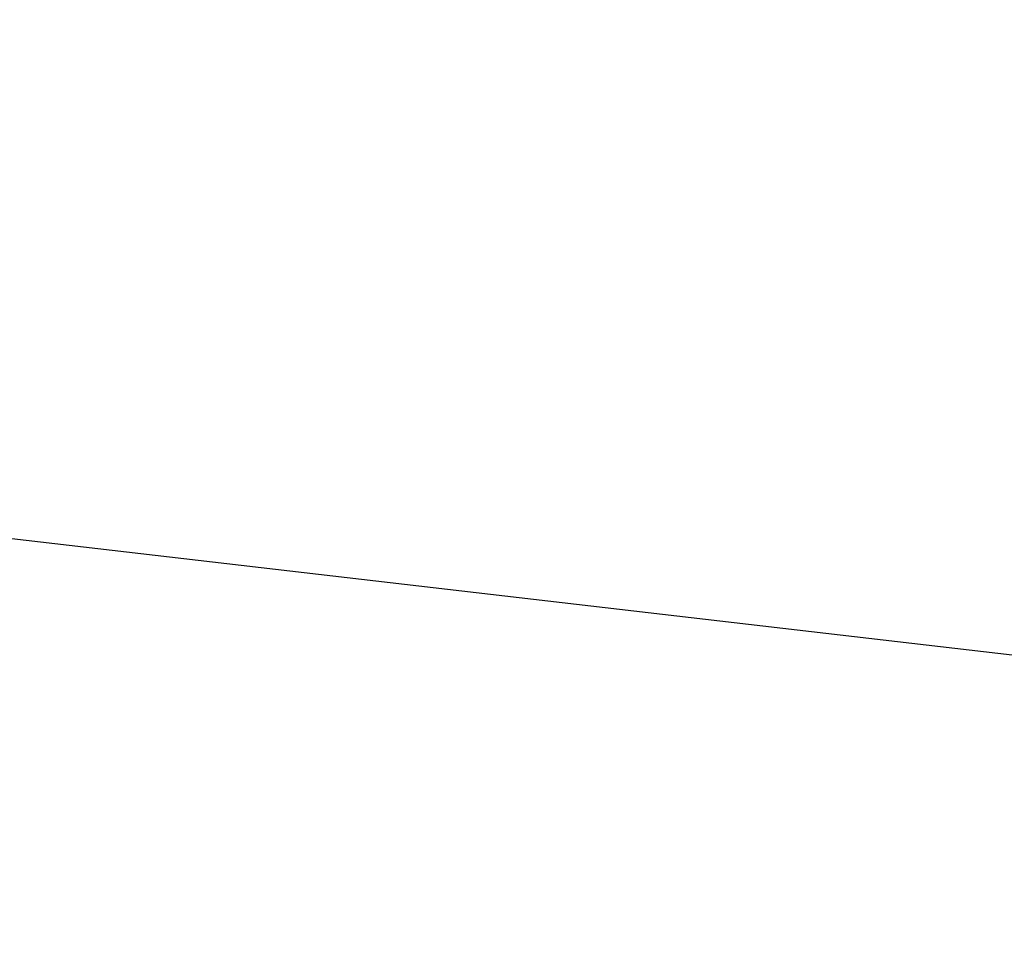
# Model space of a CAD drawing. Header units: metres. Extents: x -50 to 50, y -86 to 50.
# Tile 64 of 252: x 10.0663 to 10.0895, y -76.0248 to -76.0028. Entities that reach past the tile are written whole.
import ezdxf

# ---------------------------------------------------------------- set-up
doc = ezdxf.new("R2010")
doc.units = ezdxf.units.M
doc.layers.add('solid_MONTA1__SW0001', color=7, linetype='CONTINUOUS')

msp = doc.modelspace()

# ---------------------------------------------------------------- linework, layer by layer
at = {"layer": 'solid_MONTA1__SW0001'}
for points in [[(10.052716, -76.013474, 184.178909), (11.010914, -24.735353, 183.803131), (10.052982, -76.001366, 184.178818)], [(10.052781, -82.807983, 189.896255), (10.082159, -82.784012, 189.89505), (6.302178, -63.681835, 190.151154)], [(10.067705, -75.337036, 184.174088), (10.068029, -75.322487, 184.173996), (10.54824, -76.071144, 184.260925)], [(10.068029, -75.322487, 184.173996), (10.564219, -75.332436, 184.255646), (10.54824, -76.071144, 184.260925)], [(10.067382, -75.35154, 184.174194), (10.067705, -75.337036, 184.174088), (10.54824, -76.071144, 184.260925)], [(10.06706, -75.365982, 184.174301), (10.067382, -75.35154, 184.174194), (10.54824, -76.071144, 184.260925)], [(10.066739, -75.380379, 184.174408), (10.06706, -75.365982, 184.174301), (10.54824, -76.071144, 184.260925)], [(10.06642, -75.394714, 184.1745), (10.066739, -75.380379, 184.174408), (10.54824, -76.071144, 184.260925)], [(10.052452, -76.025543, 184.178986), (10.052716, -76.013474, 184.178909), (10.54824, -76.071144, 184.260925)]]:
    msp.add_3dface(points, dxfattribs=at)

doc.saveas('drawing.dxf')
